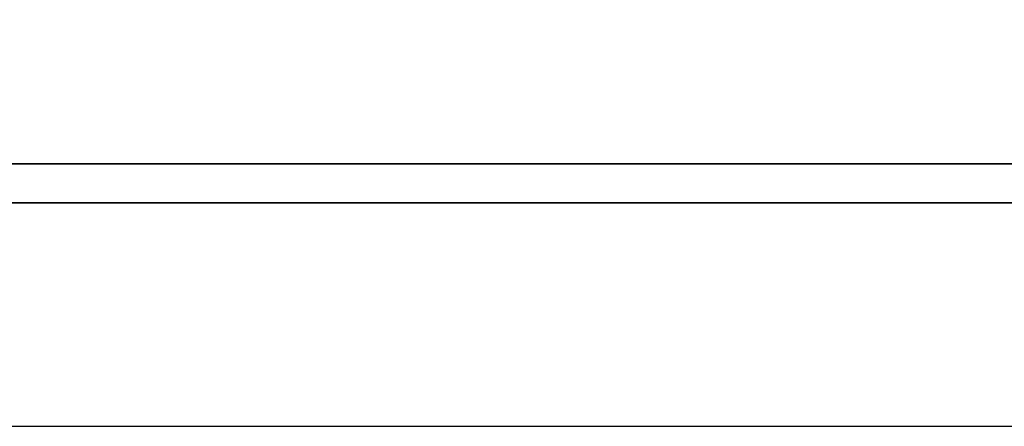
# Model space of a CAD drawing. Header units: millimetres. Extents: x -8 to 268, y -8 to 76.
# Tile 19 of 40: x 193.581 to 194.36, y 11.221 to 11.543. Entities that reach past the tile are written whole.
import ezdxf

# ---------------------------------------------------------------- set-up
doc = ezdxf.new("R2010")
doc.units = ezdxf.units.MM
doc.header["$LTSCALE"] = 0.15
for name, color, linetype in [('DIM', 4, 'CONTINUOUS'), ('layer 1', 7, 'CONTINUOUS'), ('OUT', 3, 'CONTINUOUS')]:
    doc.layers.add(name, color=color, linetype=linetype)

# ---------------------------------------------------------------- blocks, each defined once
blk = doc.blocks.new('TBI MOTION logo(完整正式版)')
at = {"layer": 'layer 1', "color": 22, "lineweight": 35}
blk.add_open_spline([(75.90875, -9.47875), (75.90875, -9.47875), (75.90875, -12.28625), (75.90875, -12.28625), (75.90875, -12.28625), (75.90875, -12.28625), (75.90875, -12.47875), (75.90875, -12.47875), (75.90875, -12.47875), (75.90875, -12.47875), (75.71625, -12.47875), (75.71625, -12.47875), (75.71625, -12.47875), (75.71625, -12.47875), (-88.32875, -12.47875), (-88.32875, -12.47875), (-88.32875, -12.47875), (-88.32875, -12.47875), (-88.32875, -13.29375), (-88.32875, -13.29375), (-88.32875, -13.29375), (-88.32875, -13.29375), (82.89125, -13.29375), (82.89125, -13.29375), (82.89125, -13.29375), (82.89125, -13.29375), (75.90875, -9.47875), (75.90875, -9.47875)], degree=3, knots=[0, 0, 0, 0, 0.14285714, 0.14285714, 0.14285714, 0.14285715, 0.28571429, 0.28571429, 0.28571429, 0.2857143, 0.42857143, 0.42857143, 0.42857143, 0.42857144, 0.57142857, 0.57142857, 0.57142857, 0.57142858, 0.71428571, 0.71428571, 0.71428571, 0.71428572, 0.85714286, 0.85714286, 0.85714286, 0.85714287, 1, 1, 1, 1], dxfattribs=at)

msp = doc.modelspace()

# ---------------------------------------------------------------- linework, layer by layer
at = {"layer": 'OUT', "color": 0}
msp.add_line((190.2954, 11.2214), (200.8413, 11.2214), dxfattribs=at)

# ---------------------------------------------------------------- block references
at = {"layer": 'DIM', "color": 0, "xscale": 0.0379463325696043, "yscale": 0.0379463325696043, "zscale": 0.0379463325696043}
msp.add_blockref('TBI MOTION logo(完整正式版)', (196.21376, 11.90257), dxfattribs=at)

doc.saveas('drawing.dxf')
